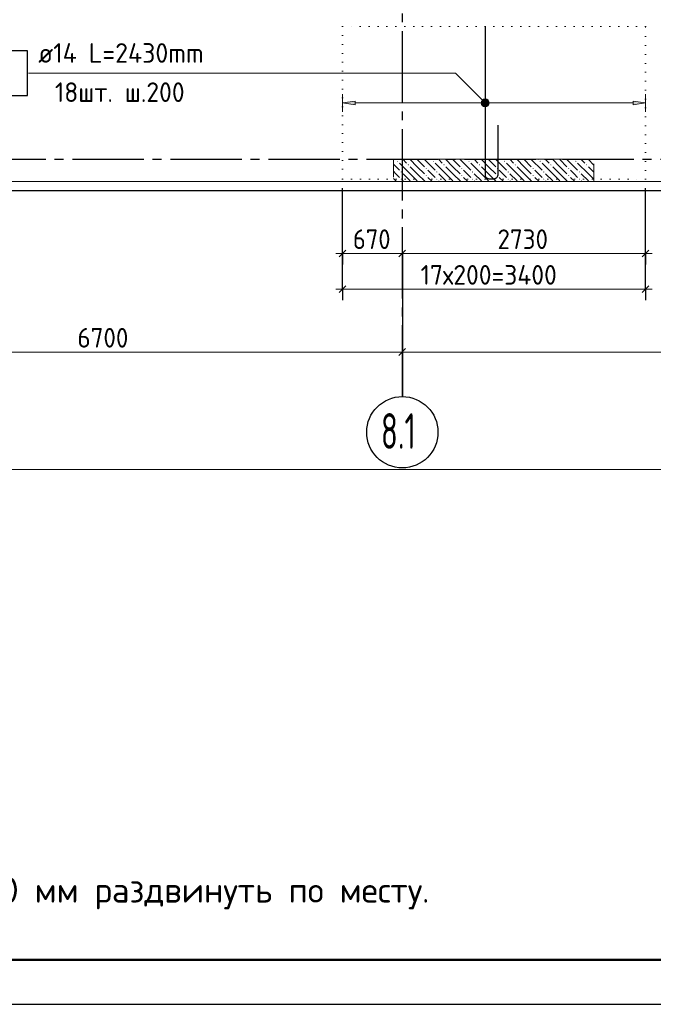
# Model space of a CAD drawing. Header units: millimetres. Extents: x 0 to 42000, y -76 to 29700.
# Tile 6 of 16: x 15164 to 22276, y 0 to 11048. Entities that reach past the tile are written whole.
import ezdxf

# ---------------------------------------------------------------- set-up
doc = ezdxf.new("R2010")
doc.units = ezdxf.units.MM
for name, pattern in [('______2', [270, 200, -70]), ('______5', [1100, 800, -100, 100, -100]), ('______9', [100, 0, -100])]:
    doc.linetypes.add(name, pattern=pattern)
for name, color, linetype, lineweight in [('Standard', 7, 'Continuous', 25), ('ЖБ Перекрытие верхний уровень', 7, 'Continuous', 18), ('Позиционная метка номер позиции', 7, 'Continuous', 13), ('Размерная линия_ общее', 7, 'Continuous', 13)]:
    doc.layers.add(name, color=color, linetype=linetype, lineweight=lineweight)
doc.layers.add('ЖБ Пилон', color=7, linetype='______2', lineweight=13, true_color=0xa0a0a0)
doc.layers.add('Оси', color=7, linetype='______5', lineweight=13, true_color=0x656565)
doc.styles.add('ISOCPEUR', font='txt')

msp = doc.modelspace()

# ---------------------------------------------------------------- hatches: boundary and pattern name
at = {"linetype": 'Continuous', "lineweight": 13, "transparency": 33554687}
msp.add_hatch(color=7, dxfattribs=at).paths.add_polyline_path([(18929, 10094), (18789, 10114), (18929, 10134)], flags=16)
msp.add_hatch(color=7, dxfattribs=at).paths.add_polyline_path([(22049, 10094), (22189, 10114), (22049, 10134)])
at = {"layer": 'ЖБ Пилон', "linetype": 'Continuous', "lineweight": 18, "transparency": 33554687}
for points in [[(19400, 9459), (19407, 9466), (19413, 9459), (19407, 9453)], [(19520, 9419), (19527, 9426), (19533, 9419), (19527, 9413)], [(19800, 9459), (19807, 9466), (19813, 9459), (19807, 9453)], [(19920, 9419), (19927, 9426), (19933, 9419), (19927, 9413)], [(20200, 9459), (20207, 9466), (20213, 9459), (20207, 9453)], [(20320, 9419), (20327, 9426), (20333, 9419), (20327, 9413)], [(20600, 9459), (20607, 9466), (20613, 9459), (20607, 9453)], [(20720, 9419), (20727, 9426), (20733, 9419), (20727, 9413)], [(21000, 9459), (21007, 9466), (21013, 9459), (21007, 9453)], [(21120, 9419), (21127, 9426), (21133, 9419), (21127, 9413)], [(21400, 9459), (21407, 9466), (21413, 9459), (21407, 9453)], [(21520, 9419), (21527, 9426), (21533, 9419), (21527, 9413)], [(19440, 9339), (19447, 9346), (19453, 9339), (19447, 9333)], [(19720, 9379), (19727, 9386), (19733, 9379), (19727, 9373)], [(19720, 9299), (19727, 9306), (19733, 9299), (19727, 9293)], [(19840, 9339), (19847, 9346), (19853, 9339), (19847, 9333)], [(20120, 9379), (20127, 9386), (20133, 9379), (20127, 9373)], [(20120, 9299), (20127, 9306), (20133, 9299), (20127, 9293)], [(20240, 9339), (20247, 9346), (20253, 9339), (20247, 9333)], [(20520, 9379), (20527, 9386), (20533, 9379), (20527, 9373)], [(20520, 9299), (20527, 9306), (20533, 9299), (20527, 9293)], [(20640, 9339), (20647, 9346), (20653, 9339), (20647, 9333)], [(20920, 9379), (20927, 9386), (20933, 9379), (20927, 9373)], [(20920, 9299), (20927, 9306), (20933, 9299), (20927, 9293)], [(21040, 9339), (21047, 9346), (21053, 9339), (21047, 9333)], [(21320, 9379), (21327, 9386), (21333, 9379), (21327, 9373)], [(21320, 9299), (21327, 9306), (21333, 9299), (21327, 9293)], [(21440, 9339), (21447, 9346), (21453, 9339), (21447, 9333)], [(19440, 9259), (19447, 9266), (19453, 9259), (19447, 9253)], [(19840, 9259), (19847, 9266), (19853, 9259), (19847, 9253)], [(20240, 9259), (20247, 9266), (20253, 9259), (20247, 9253)], [(20640, 9259), (20647, 9266), (20653, 9259), (20647, 9253)], [(21040, 9259), (21047, 9266), (21053, 9259), (21047, 9253)], [(21440, 9259), (21447, 9266), (21453, 9259), (21447, 9253)]]:
    msp.add_hatch(color=7, dxfattribs=at).paths.add_polyline_path(points, flags=16)
at = {"layer": 'Позиционная метка номер позиции', "linetype": 'Continuous', "lineweight": 13, "transparency": 33554687}
for points in [[(20357, 10082), (20400, 10157), (20345, 10103)], [(20345, 10103), (20400, 10157), (20377, 10157)], [(20345, 10103), (20377, 10157), (20345, 10125)], [(20345, 10125), (20377, 10157), (20357, 10146)], [(20357, 10082), (20421, 10146), (20400, 10157)], [(20377, 10071), (20421, 10146), (20357, 10082)], [(20377, 10071), (20432, 10125), (20421, 10146)], [(20400, 10071), (20432, 10125), (20377, 10071)], [(20400, 10071), (20432, 10103), (20432, 10125)], [(20432, 10103), (20400, 10071), (20421, 10082)]]:
    msp.add_hatch(color=7, dxfattribs=at).paths.add_polyline_path(points)

# ---------------------------------------------------------------- linework, layer by layer
at = {"color": 251, "linetype": 'Continuous', "lineweight": 13, "true_color": 0x494949, "transparency": 33554687}
for p, q in [((18789, 10114), (18789, 10214)), ((22189, 10114), (22189, 10214)), ((18789, 10114), (18929, 10134)), ((18929, 10094), (18789, 10114)), ((18789, 10114), (18789, 10014)), ((18789, 10114), (18789, 10114)), ((18929, 10134), (18929, 10094)), ((18929, 10114), (22049, 10114)), ((22189, 10114), (22049, 10134)), ((22049, 10134), (22049, 10094)), ((22049, 10094), (22189, 10114)), ((22189, 10114), (22189, 10014)), ((22189, 10114), (22189, 10114))]:
    msp.add_line(p, q, dxfattribs=at)
at = {"color": 7, "linetype": 'Continuous', "lineweight": 25, "transparency": 33554687}
for points in [[(20389, 10964), (20389, 9306), (20390, 9298), (20392, 9290), (20396, 9283), (20401, 9277), (20407, 9272), (20415, 9268), (20423, 9265), (20430, 9264), (20491, 9264), (20499, 9265), (20507, 9268), (20514, 9272), (20520, 9277), (20525, 9283), (20529, 9290), (20532, 9298), (20533, 9306), (20533, 9864)], [(14732, 10197), (15252, 10197), (15252, 10697), (14732, 10697), (14732, 10197)]]:
    msp.add_lwpolyline(points, dxfattribs=at)
at = {"layer": 'Standard', "color": 7, "linetype": '______9', "lineweight": 13, "transparency": 33554687}
for p, q in [((22189, 10971), (18789, 10971)), ((18789, 10971), (18789, 9257)), ((22189, 9257), (22189, 10971)), ((18789, 9257), (22189, 9257))]:
    msp.add_line(p, q, dxfattribs=at)
at = {"layer": 'Standard', "color": 7, "linetype": 'Continuous', "lineweight": 18, "transparency": 33554687}
msp.add_line((30362, 9232), (6829, 9232), dxfattribs=at)
at = {"layer": 'Standard', "color": 7, "linetype": 'Continuous', "lineweight": 25, "transparency": 33554687}
msp.add_lwpolyline([(0, 0), (42000, 0), (42000, 29700), (0, 29700), (0, 0)], close=True, dxfattribs=at)
at = {"layer": 'Standard', "color": 7, "linetype": 'Continuous', "lineweight": 50, "transparency": 33554687}
msp.add_lwpolyline([(2000, 29200), (41500, 29200), (41500, 500), (2000, 500), (2000, 29200)], close=True, dxfattribs=at)
at = {"layer": 'Standard', "color": 7, "linetype": 'Continuous', "lineweight": 13, "transparency": 33554687}
for points in [[(41500, 29200), (2000, 29200), (2000, 6000), (41500, 6000), (41500, 29200)], [(5829, 9232), (37172, 9232), (37172, 27138), (4829, 23138), (5829, 9232)], [(6829, 9232), (37172, 9232), (37172, 25860), (6829, 25860), (6829, 9232)]]:
    msp.add_lwpolyline(points, dxfattribs=at)
at = {"layer": 'Standard', "color": 254, "linetype": 'Continuous', "lineweight": 25, "true_color": 0xc4c4ff, "transparency": 33554687}
msp.add_lwpolyline([(6729, 9132), (37272, 9132), (37272, 25960), (6729, 25960), (6729, 9132)], dxfattribs=at)
at = {"layer": 'ЖБ Перекрытие верхний уровень', "color": 7, "linetype": 'Continuous', "lineweight": 18, "transparency": 33554687}
msp.add_line((6829, 9232), (30362, 9232), dxfattribs=at)
at = {"layer": 'ЖБ Пилон', "color": 253, "linetype": '______2', "lineweight": 13, "true_color": 0xa0a0a0, "transparency": 33554687}
for p, q in [((19359, 9482), (19359, 9232)), ((21609, 9482), (19359, 9482)), ((21609, 9232), (21609, 9482))]:
    msp.add_line(p, q, dxfattribs=at)
at = {"layer": 'ЖБ Пилон', "color": 9, "linetype": 'Continuous', "lineweight": 18, "true_color": 0xc7c7c7, "transparency": 33554687}
for p, q in [((19359, 9427), (19427, 9359)), ((19384, 9482), (19387, 9479)), ((19547, 9319), (19427, 9439)), ((19464, 9482), (19507, 9439)), ((19627, 9399), (19544, 9482)), ((19547, 9399), (19627, 9319)), ((19627, 9479), (19707, 9399)), ((19627, 9399), (19707, 9319)), ((19707, 9479), (19827, 9359)), ((19784, 9482), (19787, 9479)), ((19947, 9319), (19827, 9439)), ((19864, 9482), (19907, 9439)), ((20027, 9399), (19944, 9482)), ((19947, 9399), (20027, 9319)), ((20027, 9479), (20107, 9399)), ((20027, 9399), (20107, 9319)), ((20107, 9479), (20227, 9359)), ((20184, 9482), (20187, 9479)), ((20347, 9319), (20227, 9439)), ((20264, 9482), (20307, 9439)), ((20427, 9399), (20344, 9482)), ((20347, 9399), (20427, 9319)), ((20427, 9479), (20507, 9399)), ((20427, 9399), (20507, 9319)), ((20507, 9479), (20627, 9359)), ((20584, 9482), (20587, 9479)), ((20747, 9319), (20627, 9439)), ((20664, 9482), (20707, 9439)), ((20827, 9399), (20744, 9482)), ((20747, 9399), (20827, 9319)), ((20827, 9479), (20907, 9399)), ((20827, 9399), (20907, 9319)), ((20907, 9479), (21027, 9359)), ((20984, 9482), (20987, 9479)), ((21147, 9319), (21027, 9439)), ((21064, 9482), (21107, 9439)), ((21227, 9399), (21144, 9482)), ((21147, 9399), (21227, 9319)), ((21227, 9479), (21307, 9399)), ((21227, 9399), (21307, 9319)), ((21307, 9479), (21427, 9359)), ((21384, 9482), (21387, 9479)), ((21547, 9319), (21427, 9439)), ((21464, 9482), (21507, 9439)), ((21609, 9417), (21544, 9482)), ((21547, 9399), (21609, 9337)), ((19387, 9319), (19359, 9347)), ((19427, 9279), (19387, 9319)), ((19467, 9319), (19547, 9239)), ((19547, 9319), (19627, 9239)), ((19627, 9319), (19714, 9232)), ((19787, 9319), (19747, 9359)), ((19827, 9279), (19787, 9319)), ((19867, 9319), (19947, 9239)), ((19947, 9319), (20027, 9239)), ((20027, 9319), (20114, 9232)), ((20187, 9319), (20147, 9359)), ((20227, 9279), (20187, 9319)), ((20267, 9319), (20347, 9239)), ((20347, 9319), (20427, 9239)), ((20427, 9319), (20514, 9232)), ((20587, 9319), (20547, 9359)), ((20627, 9279), (20587, 9319)), ((20667, 9319), (20747, 9239)), ((20747, 9319), (20827, 9239)), ((20827, 9319), (20914, 9232)), ((20987, 9319), (20947, 9359)), ((21027, 9279), (20987, 9319)), ((21067, 9319), (21147, 9239)), ((21147, 9319), (21227, 9239)), ((21227, 9319), (21314, 9232)), ((21387, 9319), (21347, 9359)), ((21427, 9279), (21387, 9319)), ((21467, 9319), (21547, 9239)), ((21547, 9319), (21609, 9257)), ((19359, 9267), (19394, 9232)), ((19467, 9239), (19474, 9232)), ((19747, 9279), (19794, 9232)), ((19867, 9239), (19874, 9232)), ((20147, 9279), (20194, 9232)), ((20267, 9239), (20274, 9232)), ((20547, 9279), (20594, 9232)), ((20667, 9239), (20674, 9232)), ((20947, 9279), (20994, 9232)), ((21067, 9239), (21074, 9232)), ((21347, 9279), (21394, 9232)), ((21467, 9239), (21474, 9232))]:
    msp.add_line(p, q, dxfattribs=at)
at = {"layer": 'Оси', "color": 8, "linetype": '______5', "lineweight": -3, "transparency": 33554687}
for p, q in [((19459, 6819), (19459, 19515)), ((3656, 9482), (30796, 9482))]:
    msp.add_line(p, q, dxfattribs=at)
at = {"layer": 'Оси', "color": 7, "linetype": 'Continuous', "lineweight": 25, "transparency": 33554687}
msp.add_line((19459, 8319), (19459, 6819), dxfattribs=at)
msp.add_circle((19459, 6419), 400, dxfattribs=at)
at = {"layer": 'Позиционная метка номер позиции', "color": 7, "linetype": 'Continuous', "lineweight": 13, "transparency": 33554687}
for p, q in [((20357, 10146), (20357, 10146)), ((20357, 10082), (20357, 10082)), ((20421, 10146), (20421, 10146)), ((20421, 10082), (20421, 10082))]:
    msp.add_line(p, q, dxfattribs=at)
msp.add_lwpolyline([(20389, 10114), (20055, 10447), (15261, 10447)], dxfattribs=at)
msp.add_circle((20389, 10114), 45, dxfattribs=at)
at = {"layer": 'Размерная линия_ общее', "color": 251, "linetype": 'Continuous', "lineweight": -3, "true_color": 0x656565, "transparency": 33554687}
for p, q in [((18789, 8425), (18789, 9157)), ((18789, 8025), (18789, 9157)), ((22189, 8425), (22189, 9157)), ((22189, 8025), (22189, 9157)), ((18789, 8425), (18789, 8550)), ((19459, 8425), (19459, 8550)), ((22189, 8425), (22189, 8550)), ((18789, 8425), (18789, 8300)), ((19459, 8425), (19459, 8300)), ((19459, 8425), (19459, 8425)), ((22189, 8425), (22189, 8300)), ((18789, 8025), (18789, 8150)), ((22189, 8025), (22189, 8150)), ((18789, 8025), (18789, 7900)), ((22189, 8025), (22189, 7900))]:
    msp.add_line(p, q, dxfattribs=at)
at = {"layer": 'Размерная линия_ общее', "color": 251, "linetype": 'Continuous', "lineweight": 13, "true_color": 0x656565, "transparency": 33554687}
for p, q in [((18789, 8425), (18714, 8425)), ((18789, 8425), (19459, 8425)), ((19459, 8425), (22189, 8425)), ((22189, 8425), (22264, 8425)), ((18789, 8025), (18714, 8025)), ((18789, 8025), (22189, 8025)), ((22189, 8025), (22264, 8025))]:
    msp.add_line(p, q, dxfattribs=at)
at = {"layer": 'Размерная линия_ общее', "color": 251, "linetype": 'Continuous', "lineweight": 25, "true_color": 0x656565, "transparency": 33554687}
for p, q in [((18751, 8387), (18826, 8462)), ((19421, 8387), (19496, 8462)), ((22151, 8387), (22226, 8462)), ((18751, 7987), (18826, 8062)), ((22151, 7987), (22226, 8062))]:
    msp.add_line(p, q, dxfattribs=at)
at = {"layer": 'Размерная линия_ общее', "color": 253, "linetype": 'Continuous', "lineweight": -3, "true_color": 0xa0a0a0, "transparency": 33554687}
for q in [(19459, 7444), (19459, 7194), (19459, 7019)]:
    msp.add_line((19459, 7319), q, dxfattribs=at)
at = {"layer": 'Размерная линия_ общее', "color": 7, "linetype": 'Continuous', "lineweight": 13, "transparency": 33554687}
for p, q in [((12759, 7319), (19459, 7319)), ((19459, 7319), (30273, 7319))]:
    msp.add_line(p, q, dxfattribs=at)
at = {"layer": 'Размерная линия_ общее', "color": 7, "linetype": 'Continuous', "lineweight": 25, "transparency": 33554687}
msp.add_line((19421, 7282), (19496, 7357), dxfattribs=at)

# ---------------------------------------------------------------- texts
at = {"color": 7, "linetype": 'Continuous', "lineweight": 13, "transparency": 33554687, "char_height": 220, "attachment_point": 7, "style": 'ISOCPEUR'}
for s, insert, width in [('\\W0.96;ø14 L=2430mm ', (15372, 10565), 2194.7), ('\\W0.95;18шт. ш.200 ', (15559, 10125), 1819.89)]:
    msp.add_mtext(s, dxfattribs=dict(at, insert=insert, width=width))
at = {"layer": 'Standard', "color": 7, "linetype": 'Continuous', "lineweight": 13, "transparency": 33554687, "insert": (3000, 1243), "char_height": 280, "width": 16883.07, "attachment_point": 4, "style": 'ISOCPEUR'}
msp.add_mtext('\\A1;{\\fISOCPEUR|i0|b0;\\H279.999995;\\W1.000000;\\C7;1. Стержни дополнительного армирования в зоне отверстий до 200 мм раздвинуть по месту.}\\P', dxfattribs=at)
at = {"layer": 'Оси', "color": 7, "linetype": 'Continuous', "lineweight": 35, "transparency": 33554687, "insert": (19219, 6233), "char_height": 400, "width": 605.94, "attachment_point": 7, "style": 'ISOCPEUR'}
msp.add_mtext('\\W0.63;8.1', dxfattribs=at)
at = {"layer": 'Размерная линия_ общее', "color": 251, "linetype": 'Continuous', "lineweight": 25, "true_color": 0x656565, "transparency": 33554687, "char_height": 220, "attachment_point": 7, "style": 'ISOCPEUR'}
for s, insert, width in [('\\W0.91;670', (18904, 8475), 561.99), ('\\W0.93;2730', (20527, 8475), 718.09), ('\\W0.95;17х200=3400', (19664, 8075), 1775.24)]:
    msp.add_mtext(s, dxfattribs=dict(at, insert=insert, width=width))
at = {"layer": 'Размерная линия_ общее', "color": 7, "linetype": 'Continuous', "lineweight": 25, "transparency": 33554687, "insert": (15812, 7369), "char_height": 220, "width": 718.09, "attachment_point": 7, "style": 'ISOCPEUR'}
msp.add_mtext('\\W0.93;6700', dxfattribs=at)

doc.saveas('drawing.dxf')
